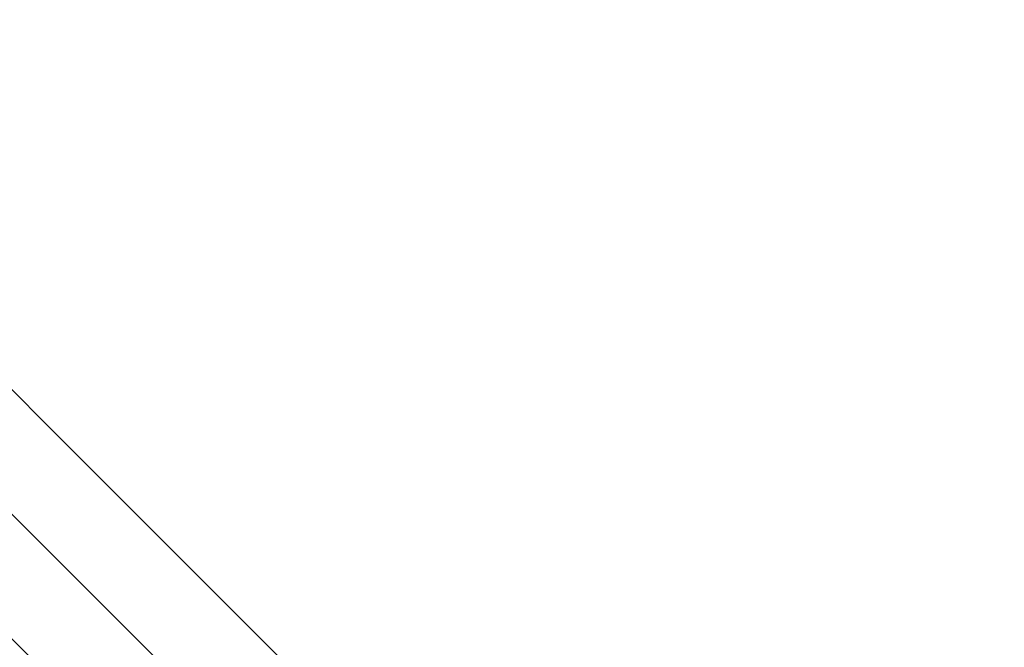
# Model space of a CAD drawing. Header units: millimetres. Extents: x -630 to 192, y -7 to 1615.
# Tile 239 of 249: x 161.37 to 169.75, y 1609.39 to 1614.73. Entities that reach past the tile are written whole.
import ezdxf

# ---------------------------------------------------------------- set-up
doc = ezdxf.new("R2010")
doc.units = ezdxf.units.MM
doc.header["$MEASUREMENT"] = 0
doc.layers.add('OVIDIO 160x80x72h', color=7, linetype='Continuous')

msp = doc.modelspace()

# ---------------------------------------------------------------- linework, layer by layer
at = {"layer": 'OVIDIO 160x80x72h', "extrusion": (0.999884, 0.000231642, -0.015217)}
for points in [[(1614.695, 2.266), (1603.7322, 722.3563)], [(1613.1952, 2.2422), (1602.2323, 722.3393)]]:
    msp.add_lwpolyline(points, dxfattribs=at)
at = {"layer": 'OVIDIO 160x80x72h', "extrusion": (0.999885, 0.000231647, -0.015188)}
for points in [[(1614.1005, 2.2396), (1603.1161, 722.3367)], [(1603.1161, 722.3367), (1614.1005, 2.2396)]]:
    msp.add_lwpolyline(points, dxfattribs=at)
at = {"layer": 'OVIDIO 160x80x72h'}
for points in [[(158.7369, 1614.1455), (191.2631, 1581.6193)], [(191.2631, 1581.6193), (158.7369, 1614.1455)], [(158.2065, 1613.6152), (190.7328, 1581.089)], [(190.2025, 1580.5586), (157.6762, 1613.0849)], [(157.6762, 1613.0849), (190.2025, 1580.5586)]]:
    msp.add_lwpolyline(points, dxfattribs=at)
at = {"layer": 'OVIDIO 160x80x72h', "extrusion": (0.000231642, 0.999884, 0.015217)}
for points in [[(-169.3256, 695.3863), (-158.3629, -24.6971)], [(-158.3629, -24.6971), (-169.3256, 695.3863)], [(-168.2652, 695.4025), (-157.3025, -24.6809)], [(-157.3025, -24.6809), (-168.2652, 695.4025)]]:
    msp.add_lwpolyline(points, dxfattribs=at)
at = {"layer": 'OVIDIO 160x80x72h', "extrusion": (0.999884, 0.000231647, -0.015199)}
for points in [[(1602.0667, 722.3345), (1613.043, 2.2275)], [(1613.043, 2.2275), (1602.0667, 722.3345)]]:
    msp.add_lwpolyline(points, dxfattribs=at)

doc.saveas('drawing.dxf')
